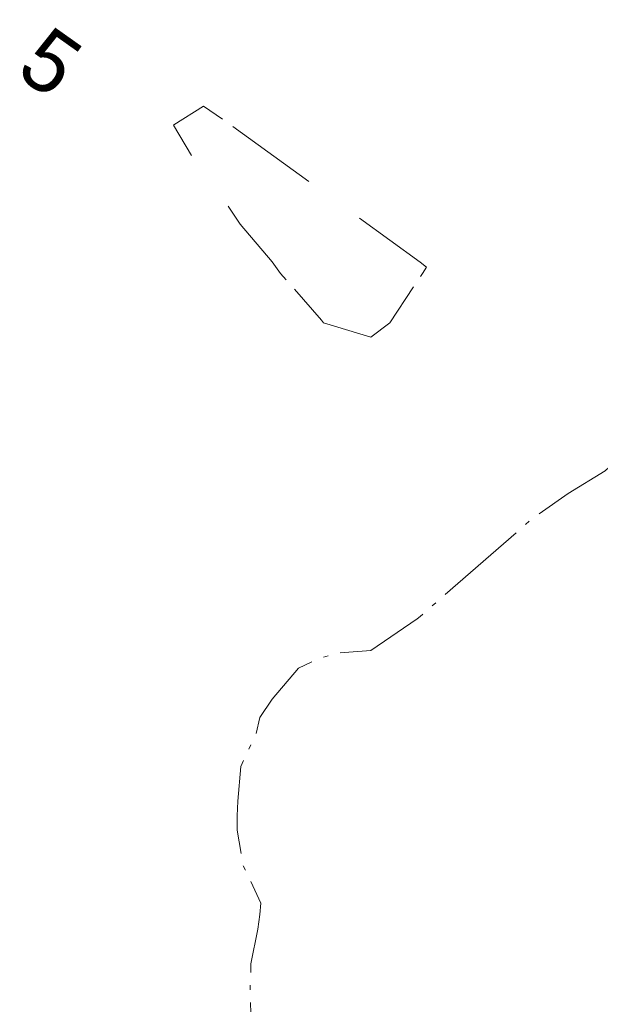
# Model space of a CAD drawing. Extents: x 65182 to 66926, y 402417 to 404251.
# Tile 192 of 256: x 66486 to 66498, y 402459 to 402479. Entities that reach past the tile are written whole.
import ezdxf
from ezdxf.enums import TextEntityAlignment as Align

# ---------------------------------------------------------------- set-up
doc = ezdxf.new("R2010")
doc.units = 0
doc.header["$LTSCALE"] = 50
doc.header["$MEASUREMENT"] = 0
doc.linetypes.add('NAP-2_5M', pattern=[0.9906, 0.762, -0.1016, 0.0254, -0.1016])
doc.linetypes.add('NAP-5M', pattern=[2.1336, 0.762, -0.1016, 0.762, -0.508])
doc.layers.add('DIEPTELIJNEN_10JAN2014', color=17, linetype='CONTINUOUS', lineweight=0)
doc.styles.add('TMODELF', font='tmodelf')

msp = doc.modelspace()

# ---------------------------------------------------------------- linework, layer by layer
at = {"layer": 'DIEPTELIJNEN_10JAN2014', "linetype": 'NAP-2_5M', "ltscale": 0.05, "flags": 128}
msp.add_lwpolyline([(66574.508, 402484.508), (66574, 402484.615), (66573.375, 402485), (66573, 402485.212), (66572.398, 402485.602), (66572, 402485.863), (66571.797, 402486), (66571, 402486.525), (66570.302, 402487), (66570, 402487.192), (66569.385, 402487.615), (66569, 402487.899), (66568.875, 402488), (66568, 402488.655), (66567.579, 402489), (66567, 402489.443), (66566.329, 402490), (66566, 402490.257), (66565.125, 402491), (66565, 402491.099), (66564.622, 402491), (66564.783, 402490.217), (66563.609, 402491), (66563, 402491.39), (66562.485, 402491.515), (66562, 402491.636), (66561.348, 402491.652), (66561, 402491.74), (66560.612, 402491.612), (66560.104, 402492), (66560, 402492.039), (66559.711, 402492), (66559, 402491.793), (66558.548, 402491.452), (66558, 402491.657), (66557.407, 402492), (66557, 402492.191), (66556.44, 402492.56), (66556, 402492.41), (66555.747, 402492.253), (66555, 402492.631), (66554, 402493.333), (66553.29, 402493.71), (66553, 402493.682), (66552.394, 402493.606), (66552, 402493.656), (66551.188, 402493.812), (66551, 402493.912), (66550.824, 402494), (66550, 402494.436), (66549.207, 402494.793), (66549, 402494.537), (66548.735, 402494.735), (66548, 402494.448), (66547.355, 402494.645), (66547, 402494.586), (66546.585, 402494.585), (66546, 402494.5), (66545.501, 402494.499), (66545, 402494.586), (66544.22, 402494.78), (66544, 402494.838), (66543.61, 402495), (66543, 402495.245), (66542.603, 402495.397), (66542, 402495.152), (66541.691, 402495), (66541, 402494.69), (66540.634, 402494.634), (66540, 402494.529), (66539.046, 402494.046), (66539, 402494.039), (66538.006, 402494.006), (66537.997, 402494.003), (66537, 402494.115), (66536.882, 402494.118), (66536, 402494.225), (66535.763, 402494.237), (66535, 402494.239), (66534.714, 402494), (66534, 402493.269), (66533, 402492.996), (66532.992, 402492.992), (66532.917, 402493), (66532.057, 402493.057), (66532, 402493.05), (66531.915, 402493), (66531, 402492.131), (66530.734, 402492), (66530, 402491.68), (66529.007, 402491), (66529, 402490.991), (66528.482, 402490), (66528, 402489.56), (66527.331, 402489), (66527, 402488.815), (66526.69, 402488.69), (66526, 402488.615), (66525.137, 402488.137), (66525, 402488.065), (66524.895, 402488), (66524, 402487.618), (66523.118, 402487), (66523, 402486.868), (66522.741, 402486.741), (66522, 402486.272), (66521.265, 402486.265), (66521, 402486.198), (66520.329, 402486), (66520, 402485.907), (66519.905, 402485.905), (66519, 402485.438), (66518.197, 402485), (66518, 402484.869), (66517.27, 402484.27), (66517, 402484.038), (66516.946, 402484), (66516, 402483.291), (66515.669, 402483), (66515, 402482.402), (66514.531, 402482), (66514, 402481.584), (66513.296, 402481), (66513, 402480.75), (66512, 402479.975), (66510.811, 402479), (66510, 402478.233), (66509.758, 402478), (66508.765, 402477), (66508, 402476.268), (66507.744, 402476), (66507, 402475.236), (66506.75, 402475), (66506, 402474.353), (66505.583, 402474), (66505, 402473.463), (66504.28, 402473), (66504, 402472.857), (66503.872, 402472.872), (66503, 402472.554), (66502.416, 402472.416), (66502, 402472.42), (66501.253, 402472.253), (66501, 402472.17), (66500.516, 402472), (66500, 402471.83), (66499.606, 402471.606), (66499, 402471.391), (66498.646, 402471), (66498, 402470.221), (66497.755, 402470), (66497, 402469.538), (66496.238, 402469), (66494, 402467.047), (66493.942, 402467), (66493, 402466.358), (66492.298, 402466.298), (66492, 402466.212), (66491.531, 402466), (66491, 402465.368), (66490.75, 402465), (66490.671, 402464.671), (66490.361, 402464), (66490.303, 402463.303), (66490.289, 402463), (66490.285, 402462.715), (66490.405, 402462), (66490.766, 402461.234), (66490.746, 402461), (66490.705, 402460.705), (66490.567, 402460), (66490.551, 402459.551), (66490.563, 402459), (66490.583, 402458.417), (66490.662, 402458), (66490.964, 402457.036), (66490.968, 402457), (66491, 402456.834), (66491.133, 402456), (66491.148, 402455.852), (66491.294, 402455), (66491.302, 402454.698), (66491.359, 402454), (66491.288, 402453.288), (66491.319, 402453), (66491.303, 402452.303), (66491.3, 402452), (66491.292, 402451.708), (66491.356, 402451), (66491.209, 402450.209), (66491.214, 402450), (66491, 402449.245), (66490.929, 402449), (66490, 402445.516), (66489.889, 402445), (66490, 402444.436), (66490.086, 402444.086), (66490.071, 402444), (66490.108, 402443.892), (66490, 402443.545), (66489.898, 402443.102), (66489.932, 402443), (66490, 402442.864), (66490.414, 402442), (66490.853, 402441.147), (66490.887, 402441), (66491, 402440.666), (66491.248, 402440), (66491.858, 402439.142), (66491.965, 402439), (66495, 402434.734), (66495.475, 402434), (66495.927, 402433.073), (66496, 402432.941), (66496.645, 402432), (66497, 402431.6), (66497.425, 402431), (66498, 402430.156), (66498.097, 402430), (66499, 402429.028), (66499.029, 402429), (66499.222, 402428.778), (66499.908, 402428), (66500, 402427.899), (66500.941, 402427), (66501, 402426.939), (66501.635, 402426), (66502, 402425.54), (66502.73, 402425), (66503, 402424.755), (66503.636, 402424), (66504, 402423.592)], dxfattribs=at)
at = {"layer": 'DIEPTELIJNEN_10JAN2014', "linetype": 'NAP-5M', "ltscale": 0.05, "flags": 128}
msp.add_lwpolyline([(66493, 402472.707), (66492.039, 402473), (66492, 402473.051), (66491.169, 402474), (66491, 402474.234), (66490.347, 402475), (66490, 402475.514), (66489.601, 402476), (66488.995, 402477.005), (66489, 402477.013), (66489.607, 402477.393), (66490, 402477.124), (66494, 402474.227), (66494.127, 402474.127), (66494.046, 402474), (66493.387, 402473)], close=True, dxfattribs=at)

# ---------------------------------------------------------------- texts
at = {"layer": 'DIEPTELIJNEN_10JAN2014', "linetype": 'NAP-5M', "ltscale": 0.05, "style": 'TMODELF'}
msp.add_text('5', height=1.25, rotation=324.6506, dxfattribs=at).set_placement((66486.502, 402478.286), align=Align.MIDDLE_CENTER)

doc.saveas('drawing.dxf')
